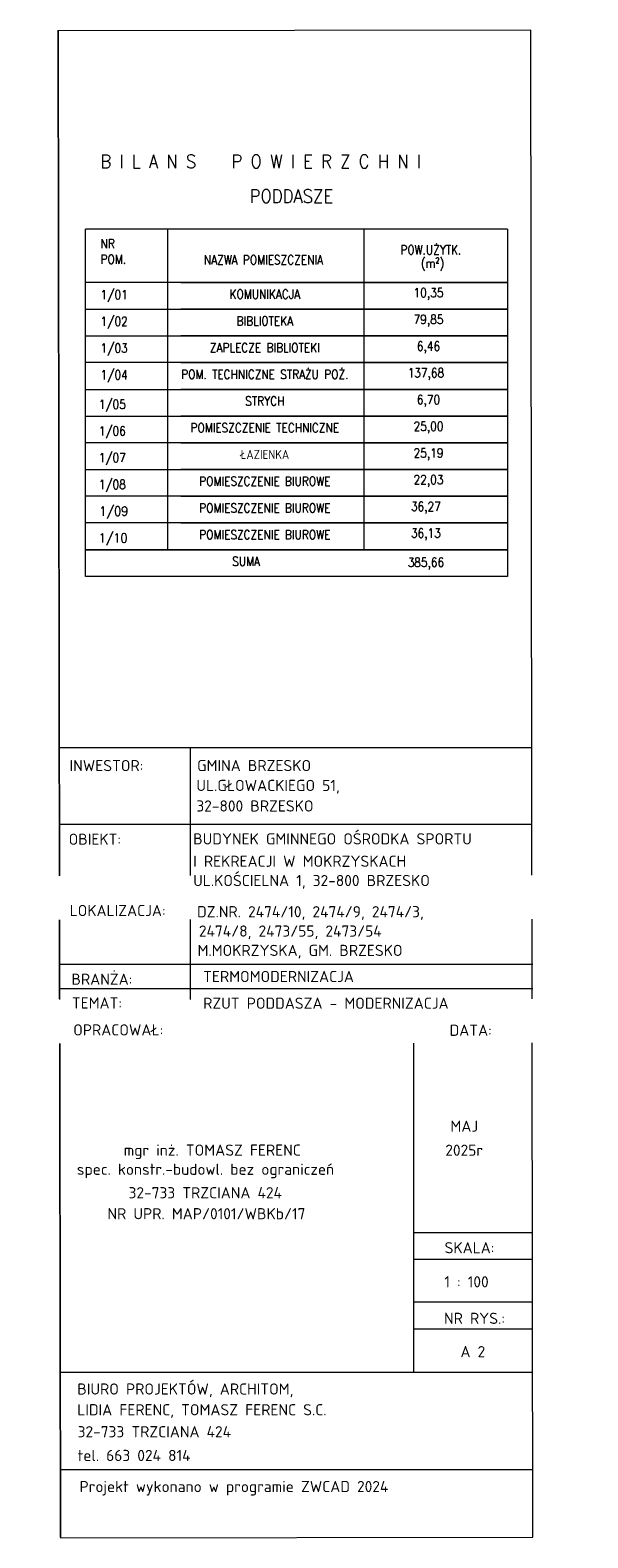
# Model space of a CAD drawing. Header units: millimetres. Extents: x -37273 to 136949, y -1495242345 to -598.
# Tile 50 of 53: x 58952 to 59996, y -22954 to -20132. Entities that reach past the tile are written whole.
import ezdxf
from ezdxf.enums import TextEntityAlignment as Align

# ---------------------------------------------------------------- set-up
doc = ezdxf.new("R2010")
doc.units = ezdxf.units.MM
doc.linetypes.add('217-500', pattern=[2, 0, -0.5, 1.5])
for name, color, linetype, lineweight in [('DIM', 15, 'Continuous', 5), ('F-BIL-OP', 103, 'Continuous', 9), ('wymiarowannie', 253, 'Continuous', 5)]:
    doc.layers.add(name, color=color, linetype=linetype, lineweight=lineweight)
doc.layers.add('OPISY', color=4, linetype='Continuous')
doc.styles.add('ISOCPEUR', font='isocpeur.ttf')
doc.styles.add('SIMPLEX', font='simplex', dxfattribs={"width": 0.85})
doc.styles.add('Style-CHAR_FAST_FONT', font='CHAR_FAST_FONT.shx')

msp = doc.modelspace()

# ---------------------------------------------------------------- linework, layer by layer
at = {"layer": 'DIM', "ltscale": 0.1}
for p, q in [((59008.73, -22952.19), (59004.42, -20132.19)), ((59008.73, -22952.19), (59004.42, -20132.19)), ((59005.64, -21474.72), (59890.26, -21474.72)), ((59251.94, -21474.72), (59251.94, -21975.25)), ((59005.76, -21618.32), (59890.39, -21618.32)), ((59006.92, -21757.33), (59891.55, -21757.33)), ((59008.47, -21879.78), (59893.1, -21879.78)), ((59008.47, -21925.25), (59893.1, -21925.25)), ((59008.47, -21975.25), (59893.1, -21975.25)), ((59669.75, -21975.25), (59669.75, -22643.51)), ((59669.75, -22025.25), (59893.1, -22025.25)), ((59669.75, -22382), (59893.1, -22382)), ((59669.75, -22432), (59893.1, -22432)), ((59669.75, -22512.12), (59893.1, -22512.12)), ((59669.75, -22562.12), (59893.1, -22562.12)), ((59008.47, -22643.51), (59893.1, -22643.51)), ((59008.54, -22825.48), (59893.17, -22825.48))]:
    msp.add_line(p, q, dxfattribs=at)
msp.add_lwpolyline([(59008.73, -22953.54), (59893.36, -22952.19), (59889.05, -20132.19), (59004.42, -20133.54)], close=True, dxfattribs=at)
at = {"layer": 'F-BIL-OP', "color": 0}
for p, q in [((59845.86, -20504.36), (59055.92, -20504.36)), ((59845.86, -20604.36), (59055.92, -20604.36)), ((59233.97, -20604.36), (59845.86, -20604.36)), ((59055.92, -20654.36), (59845.86, -20654.36)), ((59845.86, -20654.36), (59233.97, -20654.36)), ((59055.92, -20704.36), (59845.86, -20704.36)), ((59845.86, -20704.36), (59233.97, -20704.36)), ((59845.86, -20754.36), (59055.92, -20754.36)), ((59233.97, -20754.36), (59845.86, -20754.36)), ((59055.92, -20804.36), (59845.86, -20804.36)), ((59845.86, -20804.36), (59233.97, -20804.36)), ((59055.92, -20854.36), (59845.86, -20854.36)), ((59845.86, -20854.36), (59233.97, -20854.36)), ((59845.86, -20904.36), (59055.92, -20904.36)), ((59233.97, -20904.36), (59845.86, -20904.36)), ((59055.92, -20954.36), (59845.86, -20954.36)), ((59845.86, -20954.36), (59233.97, -20954.36)), ((59845.86, -21004.36), (59055.92, -21004.36)), ((59845.86, -21004.36), (59233.97, -21004.36)), ((59233.97, -21004.36), (59845.86, -21004.36)), ((59233.97, -21004.36), (59845.86, -21004.36)), ((59845.86, -21054.36), (59055.92, -21054.36)), ((59845.86, -21054.36), (59233.97, -21054.36)), ((59233.97, -21054.36), (59845.86, -21054.36)), ((59233.97, -21054.36), (59845.86, -21054.36)), ((59055.92, -21104.36), (59845.86, -21104.36)), ((59055.92, -21104.36), (59845.86, -21104.36)), ((59845.86, -21104.36), (59055.92, -21104.36)), ((59845.86, -21104.36), (59233.97, -21104.36))]:
    msp.add_line(p, q, dxfattribs=at)
at = {"layer": 'wymiarowannie', "color": 0, "linetype": 'ByBlock', "ltscale": 3}
for points in [[(59845.86, -20504.36), (59845.86, -21154.36), (59055.92, -21154.36), (59055.92, -20504.36)], [(59209.52, -20504.36), (59209.52, -21104.36)], [(59576.54, -20504.36), (59576.54, -21104.36)]]:
    msp.add_lwpolyline(points, dxfattribs=at)

# ---------------------------------------------------------------- texts
at = {"layer": 'F-BIL-OP', "color": 0, "style": 'SIMPLEX'}
for s, height, width, p in [('B I L A N S   P O W I E R Z C H N I ', 25, 0.9, (59083.71, -20390.27)), ('PODDASZE', 25, 0.9, (59363.13, -20455.19)), ('NR', 17, 0.85, (59083.92, -20540.36)), ('POW.UŻYTK.', 17, 0.85, (59645.25, -20551.78)), ('POM.', 17, 0.85, (59083.92, -20569.5)), ('NAZWA POMIESZCZENIA', 17, 0.85, (59277.36, -20570.5)), ('(m²)', 17, 0.85, (59683.63, -20576.87)), ('1/01', 17, 0.85, (59083.92, -20635.71)), ('1/02', 17, 0.85, (59083.92, -20685.71)), ('1/03', 17, 0.85, (59083.92, -20735.71)), ('1/04', 17, 0.85, (59083.92, -20785.71)), ('1/05', 17, 0.85, (59080.56, -20840.84)), ('1/06', 17, 0.85, (59080.56, -20890.84)), ('1/07', 17, 0.85, (59080.56, -20940.84)), ('1/08', 17, 0.85, (59080.56, -20990.84)), ('1/09', 17, 0.9, (59081.94, -21040.84)), ('1/10', 17, 0.9, (59080.56, -21090.84))]:
    msp.add_text(s, height=height, dxfattribs=dict(at, width=width)).set_placement(p)
at = {"layer": 'F-BIL-OP', "style": 'ISOCPEUR'}
for s, height, p in [('INWESTOR:', 20.897, (59026, -21518.88)), ('GMINA BRZESKO', 20.8971, (59264.78, -21518.81)), ('UL.GŁOWACKIEGO 51, ', 20.8971, (59263.33, -21555.98)), ('32-800 BRZESKO', 20.8971, (59263.33, -21594.44)), ('OBIEKT:', 20.897, (59024.27, -21656.69)), ('BUDYNEK GMINNEGO OŚRODKA SPORTU', 20.8971, (59257.34, -21655.99)), ('I REKREACJI W MOKRZYSKACH', 20.8971, (59257.34, -21697.9)), ('LOKALIZACJA:', 20.8971, (59026.2, -21790.12)), ('DZ.NR. 2474/10, 2474/9, 2474/3, ', 20.8971, (59264.66, -21792.29)), ('2474/8, 2473/55, 2473/54', 20.8971, (59268.11, -21828.48)), ('M.MOKRZYSKA, GM. BRZESKO', 20.8971, (59265.52, -21864.68)), ('BRANŻA:', 20.897, (59029.5, -21918.66)), ('TERMOMODERNIZACJA', 20.8971, (59276.02, -21913.55)), ('TEMAT:', 20.897, (59030.27, -21963.14)), ('RZUT PODDASZA - MODERNIZACJA', 20.8971, (59276.02, -21963.55)), ('OPRACOWAŁ:', 20.897, (59032.81, -22013.5)), ('DATA:', 20.897, (59737.34, -22014.13)), ('MAJ', 20.897, (59738.88, -22193.64)), ('mgr inż. TOMASZ FERENC', 20.8971, (59127.36, -22238.43)), (' 2025r', 20.897, (59715.97, -22238.68)), ('spec. konstr.-budowl. bez ograniczeń', 20.8971, (59039.61, -22274.28)), ('32-733 TRZCIANA 424', 20.8971, (59136.39, -22318.17)), ('NR UPR. MAP/0101/WBKb/17', 20.8971, (59096.94, -22357.43)), ('SKALA:', 20.897, (59727.96, -22421.08)), ('1 : 100', 20.897, (59727.47, -22484.79)), ('NR RYS.:', 20.897, (59726.9, -22553.2)), ('BIURO PROJEKTÓW, ARCHITOM,', 20.8971, (59040.45, -22685.48)), ('LIDIA FERENC, TOMASZ FERENC S.C. ', 20.8971, (59040.45, -22724.28)), ('32-733 TRZCIANA 424', 20.8971, (59041.07, -22765.39)), ('tel. 663 024 814', 20.8971, (59041.07, -22809.8)), ('Projekt wykonano w programie ZWCAD 2024 ', 20.8971, (59044.62, -22868))]:
    msp.add_text(s, height=height, dxfattribs=at).set_placement(p)
msp.add_text('A 2', height=20.897, dxfattribs=at).set_placement((59780.81, -22615.55), align=Align.CENTER)
at = {"layer": 'F-BIL-OP', "color": 0, "char_height": 17, "attachment_point": 5, "style": 'SIMPLEX'}
for s, insert, width in [('KOMUNIKACJA', (59391.45, -20626.27), 569.7338), ('  10,35', (59688.02, -20626.11), 89.3175), ('BIBLIOTEKA', (59391.45, -20676.27), 569.7338), ('  79,85', (59688.02, -20676.11), 89.3175), ('ZAPLECZE BIBLIOTEKI', (59391.45, -20726.27), 569.7338), ('  6,46', (59688.02, -20726.11), 89.3175), ('POM. TECHNICZNE STRAŻU POŻ.', (59391.45, -20776.27), 569.7338), (' 137,68', (59688.02, -20776.11), 89.3175), ('STRYCH', (59391.45, -20826.27), 569.7338), ('  6,70', (59688.02, -20826.11), 89.3175), ('POMIESZCZENIE TECHNICZNE', (59391.45, -20876.27), 569.7338), ('  25,00', (59688.02, -20876.11), 89.3175), ('ŁAZIENKA', (59391.45, -20926.27), 569.7338), ('  25,19', (59688.02, -20926.11), 89.3175), ('POMIESZCZENIE BIUROWE', (59391.45, -20976.27), 569.7338), ('  22,03', (59688.02, -20976.11), 89.3175), ('POMIESZCZENIE BIUROWE', (59391.45, -21026.27), 569.7338), (' 36,27', (59688.02, -21026.11), 89.3175), ('POMIESZCZENIE BIUROWE', (59391.45, -21076.27), 569.7338), (' 36,13', (59688.02, -21076.11), 89.3175), ('SUMA', (59356.36, -21126.27), 569.7338), (' 385,66', (59688.02, -21130.76), 89.3175)]:
    msp.add_mtext(s, dxfattribs=dict(at, insert=insert, width=width))

# ---------------------------------------------------------------- next in the draw order: texts
at = {"layer": 'OPISY', "color": 18, "linetype": '217-500', "ltscale": 5, "true_color": 0x000000, "char_height": 22.295, "width": 1938.6235, "attachment_point": 1, "rotation": 0.07758, "style": 'Style-CHAR_FAST_FONT', "bg_fill": 2}
for s, insert in [('{\\fArial|b0|i0|c238|p0;\\C1;PROBLEM NR \\fArial|b1|i0|c238|p0;17 \\fArial|b0|i0|c238|p0;\\C18;\\c0;- AUDYTU W ZAKRESIE \\PDOSTEPNOŚCI  ARCHITEKTONICZNEJ}', (58039.25, -21727.18)), ('{\\fArial|b0|i0|c238|p0;\\C1;PROBLEM NR \\fArial|b1|i0|c238|p0;20,21\\fArial|b0|i0|c238|p0;\\C18;\\c0; - AUDYTU W ZAKRESIE \\PDOSTEPNOŚCI  ARCHITEKTONICZNEJ}', (58046.21, -21959.02))]:
    msp.add_mtext(s, dxfattribs=dict(at, insert=insert))

# ---------------------------------------------------------------- next in the draw order: texts
at = {"layer": 'F-BIL-OP', "style": 'ISOCPEUR'}
msp.add_text('UL.KOŚCIELNA 1, 32-800 BRZESKO', height=20.8971, dxfattribs=at).set_placement((59257.34, -21733.96))

doc.saveas('drawing.dxf')
